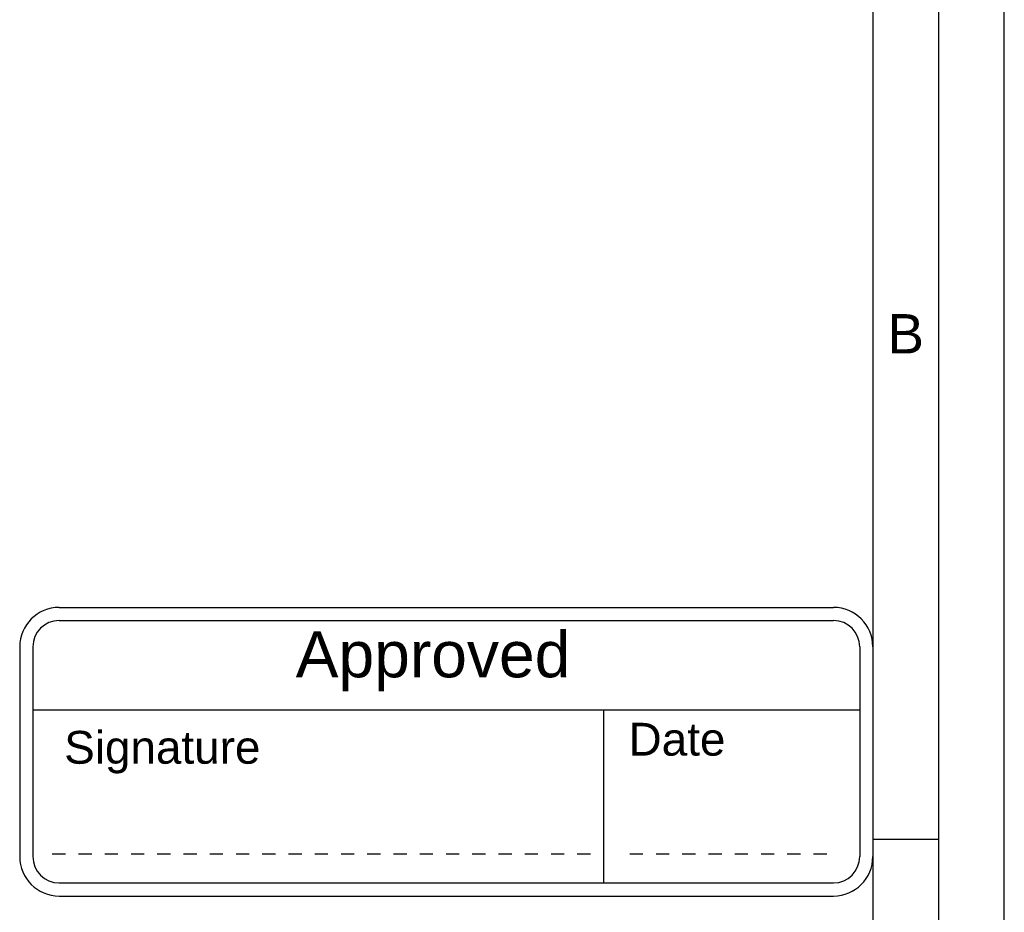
# Model space of a CAD drawing. Header units: millimetres. Extents: x 0 to 420, y 0 to 297.
# Tile 44 of 69: x 345 to 420, y 74 to 142. Entities that reach past the tile are written whole.
import ezdxf

# ---------------------------------------------------------------- set-up
doc = ezdxf.new("R2010")
doc.units = ezdxf.units.MM
doc.header["$LTSCALE"] = 23.1
doc.layers.get('0').update_dxf_attribs({"linetype": 'CONTINUOUS'})
doc.layers.add('DETAIL', color=7, linetype='CONTINUOUS')
doc.styles.add('TEXTSTYLE_11', font='arial.ttf')
doc.styles.add('TEXTSTYLE_2', font='arial.ttf')

# ---------------------------------------------------------------- blocks, each defined once
blk = doc.blocks.new('APPROVED_BL4', base_point=(377.484, 85.922))
at = {"layer": 'DETAIL', "color": 1, "linetype": 'CONTINUOUS'}
for p, q in [((347.984, 96.922), (406.984, 96.922)), ((347.984, 95.922), (406.984, 95.922)), ((344.984, 93.922), (344.984, 77.922)), ((345.984, 93.922), (345.984, 77.922)), ((408.984, 93.922), (408.984, 77.922)), ((409.984, 93.922), (409.984, 77.922)), ((345.984, 89.105), (408.984, 89.105)), ((389.468, 89.105), (389.468, 75.922)), ((347.468, 78.137), (348.468, 78.137)), ((349.468, 78.137), (350.468, 78.137)), ((351.468, 78.137), (352.468, 78.137)), ((353.468, 78.137), (354.468, 78.137)), ((355.468, 78.137), (356.468, 78.137)), ((357.468, 78.137), (358.468, 78.137)), ((359.468, 78.137), (360.468, 78.137)), ((361.468, 78.137), (362.468, 78.137)), ((363.468, 78.137), (364.468, 78.137)), ((365.468, 78.137), (366.468, 78.137)), ((367.468, 78.137), (368.468, 78.137)), ((369.468, 78.137), (370.468, 78.137)), ((371.468, 78.137), (372.468, 78.137)), ((373.468, 78.137), (374.468, 78.137)), ((375.468, 78.137), (376.468, 78.137)), ((377.468, 78.137), (378.468, 78.137)), ((379.468, 78.137), (380.468, 78.137)), ((381.468, 78.137), (382.468, 78.137)), ((383.468, 78.137), (384.468, 78.137)), ((385.468, 78.137), (386.468, 78.137)), ((387.468, 78.137), (388.468, 78.137)), ((391.468, 78.137), (392.468, 78.137)), ((393.468, 78.137), (394.468, 78.137)), ((395.468, 78.137), (396.468, 78.137)), ((397.468, 78.137), (398.468, 78.137)), ((399.468, 78.137), (400.468, 78.137)), ((401.468, 78.137), (402.468, 78.137)), ((403.468, 78.137), (404.468, 78.137)), ((405.468, 78.137), (406.468, 78.137)), ((347.984, 75.922), (406.984, 75.922)), ((347.984, 74.922), (406.984, 74.922))]:
    blk.add_line(p, q, dxfattribs=at)
for centre, radius, start, end in [((347.984, 93.922), 3, 90, 180), ((406.984, 93.922), 3, 0, 90), ((347.984, 93.922), 2, 90, 180), ((406.984, 93.922), 2, 0, 90), ((347.984, 77.922), 3, 180, 270), ((347.984, 77.922), 2, 180, 270), ((406.984, 77.922), 3, 270, 360), ((406.984, 77.922), 2, 270, 360)]:
    blk.add_arc(centre, radius, start, end, dxfattribs=at)
at = {"layer": 'DETAIL', "color": 2, "linetype": 'CONTINUOUS', "style": 'TEXTSTYLE_11'}
for s, height, p in [('Approved', 3.5, (366.012, 91.594)), ('Date', 2.5, (391.376, 85.626)), ('Signature', 2.5, (348.376, 85.008))]:
    blk.add_text(s, height=height, dxfattribs=at).set_placement(p)

msp = doc.modelspace()

# ---------------------------------------------------------------- linework, layer by layer
at = {"color": 2, "linetype": 'CONTINUOUS'}
for p, q in [((420, 0), (420, 297)), ((415, 5), (415, 292)), ((410, 79.25), (415, 79.25))]:
    msp.add_line(p, q, dxfattribs=at)
at = {"color": 7, "linetype": 'CONTINUOUS'}
msp.add_line((410, 10), (410, 287), dxfattribs=at)

# ---------------------------------------------------------------- block references
at = {"layer": 'DETAIL', "color": 2, "linetype": 'CONTINUOUS'}
msp.add_blockref('APPROVED_BL4', (377.48383, 85.9221), dxfattribs=at)

# ---------------------------------------------------------------- texts
at = {"color": 2, "linetype": 'CONTINUOUS', "insert": (411.08948, 119.28251), "char_height": 3, "width": 2.7881041, "attachment_point": 1, "line_spacing_factor": 0.9, "style": 'TEXTSTYLE_2'}
msp.add_mtext('B', dxfattribs=at)

doc.saveas('drawing.dxf')
